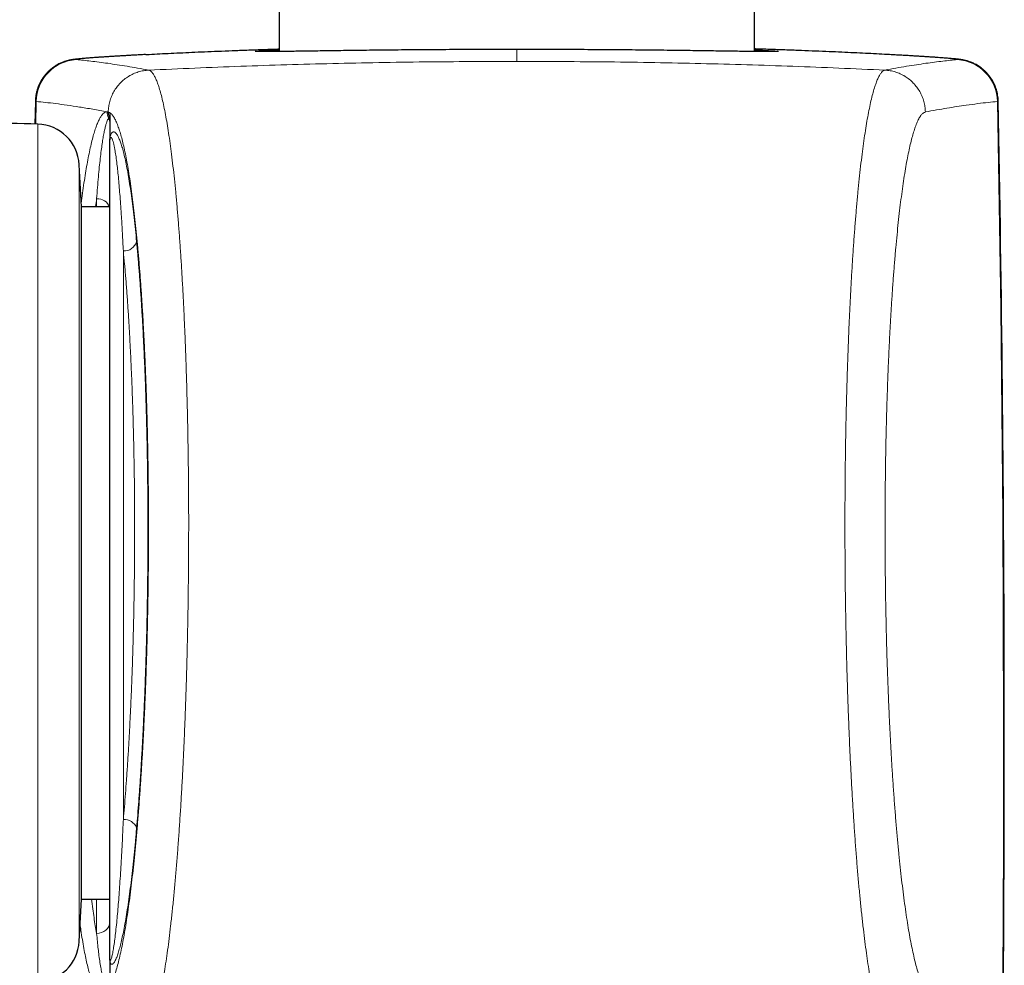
# Model space of a CAD drawing. Header units: millimetres. Extents: x 8 to 1162, y 12 to 2222.
# Tile 46 of 55: x 598 to 635, y 1863 to 1898. Entities that reach past the tile are written whole.
import ezdxf

# ---------------------------------------------------------------- set-up
doc = ezdxf.new("R2010")
doc.units = ezdxf.units.MM

msp = doc.modelspace()

# ---------------------------------------------------------------- linework, layer by layer
at = {"color": 7, "linetype": 'Continuous', "lineweight": 30}
for p, q in [((625.998, 1897.169), (625.998, 2186.859)), ((608.198, 2013.82), (608.198, 1897.169)), ((599.075, 1895.303), (599.059, 1894.454)), ((601.868, 1894.816), (601.868, 1893.9)), ((601.868, 1863.233), (601.868, 1893.84)), ((600.798, 1891.354), (600.715, 1892.935)), ((601.868, 1891.354), (600.798, 1891.354)), ((600.798, 1865.454), (600.798, 1891.354)), ((600.715, 1863.873), (600.798, 1865.454)), ((600.798, 1865.454), (601.868, 1865.454)), ((601.868, 1863.168), (601.868, 1862.24))]:
    msp.add_line(p, q, dxfattribs=at)
at = {"color": 8, "linetype": 'Continuous', "lineweight": 0}
for p, q in [((617.098, 1897.246), (617.098, 1896.799)), ((599.103, 1895.298), (599.087, 1894.453)), ((601.766, 1894.913), (601.802, 1894.907)), ((601.802, 1894.907), (601.809, 1894.905)), ((601.809, 1894.905), (601.865, 1894.875)), ((601.816, 1894.685), (601.834, 1894.721)), ((601.834, 1894.721), (601.837, 1894.728)), ((599.166, 1862.357), (599.166, 1894.451)), ((600.715, 1892.935), (600.715, 1891.574)), ((601.368, 1891.354), (601.368, 1891.66)), ((600.715, 1891.574), (600.715, 1863.873)), ((602.368, 1889.706), (602.368, 1868.431)), ((601.368, 1864.172), (601.368, 1865.454))]:
    msp.add_line(p, q, dxfattribs=at)
at = {"color": 8, "linetype": 'Continuous', "lineweight": 0, "flags": 128}
msp.add_lwpolyline([(635.093, 1895.298), (635.161, 1891.424), (635.216, 1887.549), (635.26, 1883.675), (635.291, 1879.801), (635.311, 1875.926), (635.319, 1872.051), (635.315, 1868.177), (635.299, 1864.302), (635.272, 1860.428), (635.232, 1856.553), (635.18, 1852.679)], dxfattribs=at)
at = {"color": 8, "linetype": 'Continuous', "lineweight": 0}
for centre, radius, start, end in [((600.702, 1895.268), 1.599, 93.3055, 178.9388), ((633.494, 1895.268), 1.599, 1.0612, 86.6945), ((602.268, 1894.903), 0.502, 178.9034, 205.7645), ((602.303, 1894.896), 0.501, 178.8298, 200.4776), ((602.31, 1894.894), 0.501, 178.7527, 199.3405), ((601.384, 1894.467), 0.484, 0.02, 26.8515), ((601.391, 1894.544), 0.477, 0.0146, 21.7401), ((601.393, 1894.56), 0.475, 0.0139, 20.6649), ((601.398, 1891.173), 0.488, 21.7295, 93.4816), ((602.397, 1890.194), 0.489, 266.5437, 343.1163), ((602.407, 1867.94), 0.492, 21.4656, 94.5636), ((601.394, 1864.646), 0.475, 266.8481, 356.456)]:
    msp.add_arc(centre, radius, start, end, dxfattribs=at)
at = {"color": 7, "linetype": 'Continuous', "lineweight": 30}
for centre, radius, start, end in [((-624.797, 1871.404), 1260.145, 359.13807, 1.086717), ((584.068, 1394.678), 500, 88.26968, 88.50403), ((599.117, 1892.851), 1.6, 3, 88.2697), ((599.117, 1863.956), 1.6, 271.7303, 357)]:
    msp.add_arc(centre, radius, start, end, dxfattribs=at)
for points, knots in [([(603.211, 1897.056), (603.222, 1897.057), (603.355, 1897.064), (603.632, 1897.078), (604.043, 1897.099), (604.476, 1897.12), (604.929, 1897.141), (605.408, 1897.161), (605.913, 1897.182), (606.442, 1897.203), (606.991, 1897.224), (607.554, 1897.244), (607.958, 1897.257), (608.175, 1897.264), (608.198, 1897.264)], [0, 0, 0, 0, 0.008315, 0.107477, 0.204085, 0.300776, 0.397467, 0.494075, 0.593483, 0.692983, 0.792482, 0.891891, 0.988748, 1, 1, 1, 1]), ([(607.678, 1897.204), (607.679, 1897.204), (607.726, 1897.207), (607.846, 1897.212), (608.016, 1897.221), (608.145, 1897.226), (608.198, 1897.228)], [0, 0, 0, 0, 0.0088741, 0.3772221, 0.746162, 1, 1, 1, 1]), ([(617.098, 1897.246), (616.925, 1897.246), (616.58, 1897.246), (616.053, 1897.245), (615.518, 1897.244), (614.978, 1897.241), (614.443, 1897.238), (613.916, 1897.235), (613.4, 1897.231), (612.897, 1897.227), (612.407, 1897.222), (611.931, 1897.217), (611.471, 1897.212), (611.029, 1897.206), (610.606, 1897.201), (610.204, 1897.195), (609.825, 1897.19), (609.468, 1897.185), (609.135, 1897.181), (608.826, 1897.176), (608.544, 1897.173), (608.289, 1897.17), (608.064, 1897.167), (607.886, 1897.166), (607.797, 1897.165), (607.762, 1897.165)], [0, 0, 0, 0, 0.04181, 0.08362, 0.12794, 0.172399, 0.216928, 0.261458, 0.305917, 0.350236, 0.394533, 0.43897, 0.483477, 0.527985, 0.572421, 0.616718, 0.660979, 0.70538, 0.749852, 0.794324, 0.838724, 0.882985, 0.927231, 0.971616, 1, 1, 1, 1]), ([(626.419, 1897.165), (626.389, 1897.165), (626.304, 1897.166), (626.132, 1897.167), (625.907, 1897.17), (625.652, 1897.173), (625.37, 1897.176), (625.061, 1897.181), (624.728, 1897.185), (624.371, 1897.19), (623.992, 1897.195), (623.59, 1897.201), (623.167, 1897.206), (622.724, 1897.212), (622.264, 1897.217), (621.789, 1897.222), (621.299, 1897.227), (620.796, 1897.231), (620.28, 1897.235), (619.753, 1897.238), (619.218, 1897.241), (618.677, 1897.244), (618.143, 1897.245), (617.616, 1897.246), (617.271, 1897.246), (617.098, 1897.246)], [0, 0, 0, 0, 0.024524, 0.069085, 0.113507, 0.157944, 0.202521, 0.247169, 0.291818, 0.336395, 0.380832, 0.425305, 0.469918, 0.514602, 0.559286, 0.603899, 0.648372, 0.692868, 0.737503, 0.78221, 0.826916, 0.871552, 0.916047, 0.958024, 1, 1, 1, 1]), ([(630.989, 1897.056), (630.977, 1897.057), (630.842, 1897.064), (630.563, 1897.078), (630.152, 1897.099), (629.72, 1897.12), (629.266, 1897.141), (628.788, 1897.161), (628.283, 1897.182), (627.753, 1897.203), (627.205, 1897.224), (626.641, 1897.244), (626.238, 1897.257), (626.021, 1897.264), (625.998, 1897.264)], [0, 0, 0, 0, 0.00962, 0.108651, 0.205132, 0.301695, 0.39826, 0.49474, 0.594018, 0.693387, 0.792755, 0.892034, 0.988763, 1, 1, 1, 1]), ([(625.998, 1897.228), (626.051, 1897.226), (626.18, 1897.221), (626.35, 1897.212), (626.472, 1897.206), (626.521, 1897.204), (626.524, 1897.203)], [0, 0, 0, 0, 0.249488, 0.612105, 0.97414, 1, 1, 1, 1]), ([(603.202, 1897.056), (603.181, 1897.055), (603.087, 1897.05), (602.928, 1897.041), (602.727, 1897.03), (602.535, 1897.019), (602.352, 1897.008), (602.176, 1896.998), (602.008, 1896.987), (601.848, 1896.977), (601.697, 1896.968), (601.553, 1896.958), (601.419, 1896.949), (601.292, 1896.94), (601.174, 1896.932), (601.064, 1896.923), (600.962, 1896.915), (600.867, 1896.907), (600.78, 1896.9), (600.696, 1896.892), (600.615, 1896.883), (600.547, 1896.875), (600.489, 1896.867), (600.448, 1896.861), (600.412, 1896.855), (600.376, 1896.848), (600.339, 1896.84), (600.3, 1896.831), (600.258, 1896.82), (600.214, 1896.807), (600.165, 1896.791), (600.111, 1896.772), (600.052, 1896.749), (599.987, 1896.719), (599.916, 1896.684), (599.84, 1896.64), (599.759, 1896.587), (599.677, 1896.526), (599.596, 1896.457), (599.517, 1896.38), (599.442, 1896.296), (599.373, 1896.206), (599.309, 1896.11), (599.253, 1896.01), (599.203, 1895.906), (599.161, 1895.798), (599.126, 1895.683), (599.099, 1895.562), (599.082, 1895.435), (599.074, 1895.349), (599.075, 1895.305), (599.075, 1895.303)], [0, 0, 0, 0, 0.010516, 0.046127, 0.081619, 0.116961, 0.152147, 0.187607, 0.223276, 0.258964, 0.294702, 0.330533, 0.366516, 0.402499, 0.438672, 0.47519, 0.512054, 0.549337, 0.58731, 0.626139, 0.668732, 0.714391, 0.738821, 0.75457, 0.767691, 0.778242, 0.787596, 0.795746, 0.803131, 0.810048, 0.816759, 0.823458, 0.830327, 0.837582, 0.845385, 0.853822, 0.862866, 0.872393, 0.882256, 0.892336, 0.902554, 0.912861, 0.923227, 0.933632, 0.944065, 0.954518, 0.964986, 0.976617, 0.988123, 0.999476, 1, 1, 1, 1]), ([(607.772, 1897.165), (607.748, 1897.165), (607.695, 1897.165), (607.624, 1897.165), (607.557, 1897.165), (607.501, 1897.165), (607.454, 1897.166), (607.42, 1897.167), (607.398, 1897.167), (607.386, 1897.168), (607.385, 1897.168), (607.385, 1897.168)], [0, 0, 0, 0, 0.106586, 0.237522, 0.367738, 0.496058, 0.623358, 0.747785, 0.849998, 0.93832, 1, 1, 1, 1]), ([(626.811, 1897.168), (626.811, 1897.168), (626.81, 1897.168), (626.8, 1897.167), (626.781, 1897.167), (626.752, 1897.166), (626.713, 1897.165), (626.663, 1897.165), (626.602, 1897.165), (626.532, 1897.165), (626.467, 1897.165), (626.423, 1897.165), (626.409, 1897.165)], [0, 0, 0, 0, 0.056053, 0.134386, 0.227182, 0.332428, 0.446783, 0.566889, 0.690141, 0.815006, 0.941204, 1, 1, 1, 1]), ([(635.12, 1895.303), (635.12, 1895.322), (635.12, 1895.381), (635.109, 1895.48), (635.09, 1895.598), (635.061, 1895.713), (635.025, 1895.824), (634.981, 1895.931), (634.931, 1896.033), (634.874, 1896.13), (634.812, 1896.222), (634.744, 1896.307), (634.672, 1896.386), (634.597, 1896.459), (634.52, 1896.525), (634.442, 1896.583), (634.366, 1896.634), (634.292, 1896.677), (634.222, 1896.713), (634.158, 1896.742), (634.1, 1896.766), (634.047, 1896.786), (633.999, 1896.802), (633.955, 1896.815), (633.914, 1896.826), (633.877, 1896.835), (633.841, 1896.843), (633.807, 1896.85), (633.774, 1896.857), (633.739, 1896.862), (633.702, 1896.868), (633.659, 1896.874), (633.6, 1896.881), (633.529, 1896.889), (633.445, 1896.897), (633.36, 1896.905), (633.268, 1896.912), (633.167, 1896.92), (633.056, 1896.929), (632.938, 1896.938), (632.813, 1896.947), (632.68, 1896.956), (632.538, 1896.965), (632.389, 1896.975), (632.231, 1896.985), (632.065, 1896.995), (631.89, 1897.006), (631.707, 1897.016), (631.516, 1897.027), (631.317, 1897.038), (631.145, 1897.048), (631.036, 1897.054), (630.998, 1897.056)], [0, 0, 0, 0, 0.005082, 0.016002, 0.0268, 0.037477, 0.048033, 0.058469, 0.068781, 0.078965, 0.089012, 0.098913, 0.108648, 0.11819, 0.127498, 0.13651, 0.145145, 0.153315, 0.160965, 0.168112, 0.174849, 0.181329, 0.187738, 0.194261, 0.201065, 0.208386, 0.21649, 0.225694, 0.236146, 0.24913, 0.265028, 0.285397, 0.313385, 0.359615, 0.400133, 0.43825, 0.474508, 0.51291, 0.550596, 0.587683, 0.624301, 0.660473, 0.696203, 0.732103, 0.767872, 0.803578, 0.839265, 0.874969, 0.910732, 0.946072, 0.981532, 1, 1, 1, 1]), ([(601.865, 1894.875), (601.866, 1894.874), (601.866, 1894.867), (601.868, 1894.848), (601.868, 1894.826), (601.868, 1894.816)], [0, 0, 0, 0, 0.066651, 0.551887, 1, 1, 1, 1]), ([(601.868, 1893.84), (601.868, 1893.841), (601.868, 1893.849), (601.868, 1893.868), (601.868, 1893.889), (601.868, 1893.9)], [0, 0, 0, 0, 0.067259, 0.550096, 1, 1, 1, 1]), ([(601.868, 1863.168), (601.868, 1863.18), (601.868, 1863.203), (601.868, 1863.223), (601.868, 1863.231), (601.868, 1863.233)], [0, 0, 0, 0, 0.5005167, 0.9331774, 1, 1, 1, 1])]:
    msp.add_open_spline(points, degree=3, knots=knots, dxfattribs=at)
at = {"color": 8, "linetype": 'Continuous', "lineweight": 0}
for points, knots in [([(607.762, 1897.165), (607.741, 1897.165), (607.662, 1897.164), (607.557, 1897.164), (607.445, 1897.165), (607.367, 1897.167), (607.319, 1897.169), (607.302, 1897.173), (607.316, 1897.177), (607.36, 1897.183), (607.435, 1897.189), (607.538, 1897.196), (607.632, 1897.201), (607.678, 1897.204)], [0, 0, 0, 0, 0.035045, 0.131976, 0.228752, 0.325224, 0.421728, 0.518538, 0.615504, 0.71247, 0.80928, 0.905785, 1, 1, 1, 1]), ([(626.524, 1897.203), (626.568, 1897.201), (626.659, 1897.196), (626.76, 1897.189), (626.836, 1897.183), (626.88, 1897.177), (626.894, 1897.173), (626.877, 1897.169), (626.829, 1897.167), (626.75, 1897.165), (626.639, 1897.164), (626.529, 1897.164), (626.445, 1897.165), (626.419, 1897.165)], [0, 0, 0, 0, 0.0892696, 0.1853857, 0.281806, 0.3783812, 0.4749562, 0.5713763, 0.6674923, 0.7635752, 0.8599617, 0.956503, 1, 1, 1, 1]), ([(600.61, 1896.865), (600.6, 1896.866), (600.579, 1896.868), (600.586, 1896.873), (600.618, 1896.88), (600.68, 1896.888), (600.772, 1896.898), (600.894, 1896.909), (601.046, 1896.921), (601.226, 1896.935), (601.431, 1896.95), (601.663, 1896.965), (601.92, 1896.982), (602.206, 1897), (602.522, 1897.018), (602.856, 1897.037), (603.096, 1897.05), (603.211, 1897.056)], [0, 0, 0, 0, 0.066085, 0.132228, 0.19837, 0.264455, 0.33248, 0.400567, 0.468654, 0.536679, 0.602822, 0.669022, 0.735223, 0.801366, 0.869438, 0.937573, 1, 1, 1, 1]), ([(603.32, 1896.474), (603.18, 1896.499), (602.899, 1896.55), (602.506, 1896.617), (602.133, 1896.676), (601.783, 1896.728), (601.455, 1896.773), (601.15, 1896.811), (600.866, 1896.842), (600.695, 1896.857), (600.61, 1896.865)], [0, 0, 0, 0, 0.124971, 0.249944, 0.374917, 0.499888, 0.624915, 0.749944, 0.874973, 1, 1, 1, 1]), ([(630.876, 1896.474), (631.016, 1896.499), (631.297, 1896.55), (631.69, 1896.617), (632.063, 1896.676), (632.413, 1896.728), (632.74, 1896.773), (633.046, 1896.811), (633.33, 1896.842), (633.501, 1896.857), (633.586, 1896.865)], [0, 0, 0, 0, 0.124971, 0.249944, 0.374917, 0.499888, 0.624915, 0.749944, 0.874973, 1, 1, 1, 1]), ([(633.586, 1896.865), (633.596, 1896.866), (633.616, 1896.868), (633.61, 1896.873), (633.578, 1896.88), (633.516, 1896.888), (633.424, 1896.898), (633.302, 1896.909), (633.15, 1896.921), (632.97, 1896.935), (632.764, 1896.95), (632.533, 1896.965), (632.276, 1896.982), (631.99, 1897), (631.674, 1897.018), (631.341, 1897.037), (631.103, 1897.05), (630.989, 1897.056)], [0, 0, 0, 0, 0.0661447, 0.1323473, 0.1985498, 0.2646946, 0.3327805, 0.4009294, 0.4690783, 0.5371644, 0.6033672, 0.6696276, 0.7358882, 0.8020912, 0.8702252, 0.9384217, 1, 1, 1, 1]), ([(600.547, 1851.152), (600.635, 1851.558), (600.81, 1852.37), (601.109, 1853.588), (601.447, 1854.854), (601.831, 1856.168), (602.264, 1857.531), (602.734, 1858.889), (603.142, 1860.009), (603.428, 1860.714), (603.556, 1861.07), (603.626, 1861.326), (603.696, 1861.619), (603.768, 1861.953), (603.838, 1862.325), (603.905, 1862.718), (603.967, 1863.124), (604.026, 1863.539), (604.083, 1863.98), (604.139, 1864.451), (604.194, 1864.951), (604.249, 1865.48), (604.301, 1866.033), (604.35, 1866.604), (604.397, 1867.19), (604.442, 1867.79), (604.484, 1868.409), (604.525, 1869.052), (604.563, 1869.718), (604.6, 1870.407), (604.633, 1871.11), (604.664, 1871.819), (604.692, 1872.531), (604.716, 1873.245), (604.738, 1873.969), (604.758, 1874.707), (604.774, 1875.459), (604.788, 1876.224), (604.799, 1876.993), (604.807, 1877.756), (604.812, 1878.511), (604.814, 1879.259), (604.814, 1880.005), (604.81, 1880.756), (604.803, 1881.509), (604.793, 1882.264), (604.781, 1883.013), (604.765, 1883.745), (604.747, 1884.461), (604.726, 1885.159), (604.703, 1885.846), (604.677, 1886.527), (604.648, 1887.199), (604.616, 1887.862), (604.581, 1888.508), (604.545, 1889.129), (604.506, 1889.727), (604.465, 1890.3), (604.422, 1890.852), (604.377, 1891.389), (604.329, 1891.907), (604.279, 1892.406), (604.227, 1892.879), (604.173, 1893.323), (604.119, 1893.736), (604.063, 1894.121), (604.005, 1894.478), (603.946, 1894.811), (603.885, 1895.118), (603.823, 1895.396), (603.759, 1895.644), (603.696, 1895.857), (603.633, 1896.035), (603.571, 1896.181), (603.509, 1896.299), (603.446, 1896.388), (603.383, 1896.45), (603.341, 1896.466), (603.32, 1896.474)], [0, 0, 0, 0, 0.054626, 0.109253, 0.163879, 0.225108, 0.286339, 0.347569, 0.408799, 0.436036, 0.44514, 0.454249, 0.463352, 0.472633, 0.48192, 0.491202, 0.499361, 0.507528, 0.515694, 0.523854, 0.532249, 0.540652, 0.549055, 0.55745, 0.565614, 0.573784, 0.581954, 0.590118, 0.598521, 0.606932, 0.615343, 0.623746, 0.631865, 0.639991, 0.648117, 0.656235, 0.664592, 0.672956, 0.68132, 0.689676, 0.697764, 0.705859, 0.713953, 0.722041, 0.730364, 0.738694, 0.747025, 0.755348, 0.763427, 0.771513, 0.779599, 0.787677, 0.79599, 0.80431, 0.812631, 0.820943, 0.829037, 0.837137, 0.845238, 0.853331, 0.861657, 0.869991, 0.878324, 0.88665, 0.894785, 0.902927, 0.911069, 0.919204, 0.927573, 0.93595, 0.944327, 0.952697, 0.96057, 0.968456, 0.976349, 0.984241, 0.992127, 1, 1, 1, 1]), ([(601.802, 1894.906), (601.806, 1894.973), (601.814, 1895.106), (601.857, 1895.303), (601.922, 1895.493), (602.01, 1895.673), (602.121, 1895.84), (602.251, 1895.993), (602.399, 1896.128), (602.563, 1896.243), (602.739, 1896.338), (602.926, 1896.408), (603.121, 1896.457), (603.253, 1896.468), (603.32, 1896.474)], [0, 0, 0, 0, 0.083333, 0.166666, 0.25, 0.333333, 0.416666, 0.499999, 0.583333, 0.666666, 0.75, 0.833333, 0.916667, 1, 1, 1, 1]), ([(633.649, 1851.152), (633.561, 1851.558), (633.386, 1852.37), (633.087, 1853.588), (632.749, 1854.854), (632.365, 1856.168), (631.931, 1857.531), (631.462, 1858.889), (631.054, 1860.009), (630.768, 1860.714), (630.64, 1861.07), (630.57, 1861.326), (630.5, 1861.619), (630.428, 1861.953), (630.358, 1862.325), (630.291, 1862.718), (630.229, 1863.124), (630.17, 1863.539), (630.113, 1863.98), (630.057, 1864.451), (630.001, 1864.951), (629.947, 1865.48), (629.895, 1866.033), (629.845, 1866.604), (629.798, 1867.19), (629.754, 1867.79), (629.711, 1868.409), (629.671, 1869.052), (629.632, 1869.718), (629.596, 1870.407), (629.562, 1871.11), (629.532, 1871.819), (629.504, 1872.531), (629.48, 1873.245), (629.457, 1873.969), (629.438, 1874.707), (629.421, 1875.459), (629.407, 1876.224), (629.396, 1876.993), (629.388, 1877.756), (629.384, 1878.511), (629.381, 1879.259), (629.382, 1880.005), (629.386, 1880.756), (629.393, 1881.509), (629.402, 1882.264), (629.415, 1883.013), (629.431, 1883.745), (629.449, 1884.461), (629.469, 1885.159), (629.493, 1885.846), (629.519, 1886.527), (629.548, 1887.199), (629.58, 1887.862), (629.614, 1888.508), (629.651, 1889.129), (629.69, 1889.727), (629.731, 1890.3), (629.773, 1890.852), (629.819, 1891.389), (629.866, 1891.907), (629.917, 1892.406), (629.969, 1892.879), (630.022, 1893.323), (630.077, 1893.736), (630.133, 1894.121), (630.19, 1894.478), (630.25, 1894.811), (630.31, 1895.118), (630.373, 1895.396), (630.437, 1895.644), (630.5, 1895.857), (630.563, 1896.035), (630.625, 1896.181), (630.687, 1896.299), (630.75, 1896.388), (630.813, 1896.45), (630.855, 1896.466), (630.876, 1896.474)], [0, 0, 0, 0, 0.0546261, 0.1092525, 0.1638786, 0.225108, 0.2863385, 0.3475691, 0.4087985, 0.4360361, 0.4451403, 0.4542487, 0.4633518, 0.4726333, 0.4819201, 0.4912017, 0.4993611, 0.5075276, 0.5156941, 0.5238535, 0.532249, 0.540652, 0.5490551, 0.5574505, 0.5656137, 0.5737841, 0.5819544, 0.5901176, 0.5985209, 0.6069319, 0.615343, 0.6237464, 0.6318652, 0.639991, 0.6481167, 0.6562353, 0.6645917, 0.6729557, 0.6813199, 0.6896763, 0.697764, 0.7058587, 0.7139533, 0.7220409, 0.7303638, 0.7386944, 0.747025, 0.7553481, 0.7634271, 0.7715129, 0.7795987, 0.7876775, 0.7959901, 0.8043102, 0.8126305, 0.8209432, 0.8290368, 0.8371372, 0.8452376, 0.8533311, 0.8616571, 0.8699907, 0.8783244, 0.8866505, 0.8947854, 0.9029273, 0.9110692, 0.9192042, 0.9275735, 0.9359504, 0.9443274, 0.9526968, 0.9605702, 0.9684563, 0.9763487, 0.9842409, 0.9921268, 1, 1, 1, 1]), ([(632.393, 1894.906), (632.39, 1894.973), (632.382, 1895.106), (632.339, 1895.303), (632.274, 1895.493), (632.185, 1895.673), (632.075, 1895.84), (631.945, 1895.993), (631.797, 1896.128), (631.633, 1896.243), (631.456, 1896.338), (631.269, 1896.408), (631.075, 1896.457), (630.942, 1896.468), (630.876, 1896.474)], [0, 0, 0, 0, 0.083333, 0.166666, 0.25, 0.333333, 0.416666, 0.499999, 0.583333, 0.666666, 0.75, 0.833333, 0.916667, 1, 1, 1, 1]), ([(599.078, 1895.303), (599.077, 1895.303), (599.073, 1895.3), (599.09, 1895.299), (599.103, 1895.298)], [0, 0, 0, 0, 0.237408, 1, 1, 1, 1]), ([(599.103, 1895.298), (599.216, 1895.288), (599.442, 1895.267), (599.83, 1895.221), (600.254, 1895.164), (600.718, 1895.094), (601.217, 1895.012), (601.583, 1894.946), (601.766, 1894.913)], [0, 0, 0, 0, 0.16663, 0.333262, 0.499892, 0.666594, 0.833298, 1, 1, 1, 1]), ([(635.093, 1895.298), (634.979, 1895.287), (634.75, 1895.267), (634.357, 1895.22), (633.964, 1895.167), (633.576, 1895.109), (633.205, 1895.049), (632.813, 1894.982), (632.533, 1894.932), (632.393, 1894.906)], [0, 0, 0, 0, 0.166629, 0.33326, 0.499889, 0.624916, 0.749945, 0.874973, 1, 1, 1, 1]), ([(635.118, 1895.303), (635.119, 1895.303), (635.123, 1895.3), (635.106, 1895.299), (635.093, 1895.298)], [0, 0, 0, 0, 0.237395, 1, 1, 1, 1]), ([(601.809, 1894.905), (601.834, 1894.894), (601.884, 1894.874), (601.959, 1894.796), (602.034, 1894.684), (602.107, 1894.534), (602.177, 1894.357), (602.244, 1894.157), (602.306, 1893.938), (602.367, 1893.693), (602.428, 1893.419), (602.489, 1893.115), (602.548, 1892.781), (602.606, 1892.421), (602.662, 1892.04), (602.716, 1891.64), (602.767, 1891.221), (602.816, 1890.78), (602.864, 1890.314), (602.911, 1889.822), (602.956, 1889.304), (602.998, 1888.767), (603.038, 1888.217), (603.075, 1887.655), (603.109, 1887.082), (603.14, 1886.495), (603.17, 1885.889), (603.197, 1885.263), (603.221, 1884.618), (603.243, 1883.962), (603.262, 1883.303), (603.277, 1882.641), (603.29, 1881.977), (603.3, 1881.308), (603.307, 1880.627), (603.311, 1879.935), (603.312, 1879.234), (603.31, 1878.531), (603.305, 1877.834), (603.298, 1877.144), (603.287, 1876.462), (603.273, 1875.783), (603.257, 1875.103), (603.237, 1874.421), (603.215, 1873.741), (603.189, 1873.069), (603.161, 1872.412), (603.13, 1871.771), (603.097, 1871.147), (603.062, 1870.535), (603.024, 1869.932), (602.983, 1869.337), (602.939, 1868.755), (602.893, 1868.19), (602.845, 1867.649), (602.795, 1867.133), (602.744, 1866.641), (602.691, 1866.17), (602.636, 1865.716), (602.579, 1865.28), (602.52, 1864.864), (602.459, 1864.473), (602.397, 1864.108), (602.334, 1863.77), (602.27, 1863.459), (602.205, 1863.175), (602.139, 1862.919), (602.072, 1862.69), (602.003, 1862.487), (601.934, 1862.302), (601.865, 1862.129), (601.796, 1861.962), (601.575, 1861.401), (601.215, 1860.425), (600.743, 1859.065), (600.307, 1857.7), (599.921, 1856.385), (599.581, 1855.117), (599.28, 1853.899), (599.104, 1853.086), (599.015, 1852.679)], [0, 0, 0, 0, 0.008926, 0.017868, 0.026814, 0.035755, 0.044682, 0.052496, 0.060317, 0.068138, 0.075953, 0.083992, 0.092039, 0.100085, 0.108125, 0.115897, 0.123676, 0.131455, 0.139227, 0.147223, 0.155227, 0.16323, 0.171226, 0.178982, 0.186744, 0.194506, 0.202262, 0.210242, 0.21823, 0.226218, 0.234198, 0.241961, 0.249731, 0.257501, 0.265263, 0.273253, 0.28125, 0.289247, 0.297236, 0.30503, 0.312829, 0.320629, 0.328422, 0.336444, 0.344474, 0.352503, 0.360525, 0.368363, 0.376208, 0.384053, 0.391891, 0.39996, 0.408036, 0.416112, 0.42418, 0.432019, 0.439865, 0.44771, 0.455549, 0.463615, 0.471687, 0.47976, 0.487825, 0.495873, 0.503932, 0.511995, 0.520054, 0.528102, 0.536389, 0.544679, 0.552972, 0.561268, 0.56956, 0.634031, 0.698503, 0.762975, 0.827446, 0.884964, 0.942482, 1, 1, 1, 1]), ([(600.791, 1891.491), (600.807, 1891.618), (600.841, 1891.881), (600.894, 1892.255), (600.95, 1892.616), (601.008, 1892.956), (601.068, 1893.273), (601.13, 1893.566), (601.193, 1893.832), (601.255, 1894.065), (601.317, 1894.267), (601.379, 1894.439), (601.442, 1894.585), (601.505, 1894.706), (601.569, 1894.8), (601.635, 1894.867), (601.7, 1894.908), (601.744, 1894.911), (601.766, 1894.913)], [0, 0, 0, 0, 0.0576236, 0.1204803, 0.183337, 0.2461397, 0.3107513, 0.3754215, 0.4400918, 0.5047035, 0.5657657, 0.6268773, 0.6879889, 0.7490512, 0.8117617, 0.8745256, 0.9372894, 1, 1, 1, 1]), ([(601.368, 1891.66), (601.379, 1891.803), (601.4, 1892.09), (601.434, 1892.481), (601.469, 1892.843), (601.504, 1893.172), (601.539, 1893.465), (601.575, 1893.723), (601.61, 1893.947), (601.646, 1894.141), (601.682, 1894.307), (601.716, 1894.437), (601.749, 1894.535), (601.779, 1894.611), (601.801, 1894.657), (601.814, 1894.681), (601.816, 1894.685)], [0, 0, 0, 0, 0.080789, 0.161703, 0.242662, 0.323582, 0.404377, 0.481842, 0.559401, 0.637, 0.714577, 0.792058, 0.856612, 0.921182, 0.985748, 1, 1, 1, 1]), ([(601.837, 1894.728), (601.842, 1894.738), (601.848, 1894.752), (601.856, 1894.778), (601.861, 1894.797), (601.864, 1894.818), (601.865, 1894.837), (601.865, 1894.85), (601.866, 1894.858), (601.866, 1894.867), (601.866, 1894.873), (601.865, 1894.875)], [0, 0, 0, 0, 0.455541, 0.621794, 0.788528, 0.898832, 0.942709, 0.959007, 0.97313, 0.986129, 1, 1, 1, 1]), ([(632.393, 1894.906), (632.368, 1894.897), (632.317, 1894.878), (632.241, 1894.801), (632.165, 1894.688), (632.09, 1894.538), (632.019, 1894.358), (631.952, 1894.157), (631.89, 1893.938), (631.828, 1893.693), (631.767, 1893.419), (631.707, 1893.115), (631.648, 1892.781), (631.59, 1892.421), (631.534, 1892.04), (631.48, 1891.64), (631.429, 1891.221), (631.379, 1890.78), (631.331, 1890.314), (631.285, 1889.822), (631.24, 1889.304), (631.198, 1888.767), (631.158, 1888.217), (631.121, 1887.655), (631.087, 1887.082), (631.055, 1886.495), (631.026, 1885.889), (630.999, 1885.263), (630.974, 1884.618), (630.953, 1883.962), (630.934, 1883.303), (630.918, 1882.641), (630.906, 1881.977), (630.896, 1881.308), (630.889, 1880.627), (630.885, 1879.935), (630.883, 1879.234), (630.885, 1878.531), (630.89, 1877.834), (630.898, 1877.144), (630.909, 1876.462), (630.922, 1875.783), (630.939, 1875.103), (630.958, 1874.421), (630.981, 1873.741), (631.007, 1873.069), (631.035, 1872.412), (631.065, 1871.771), (631.098, 1871.147), (631.134, 1870.535), (631.172, 1869.932), (631.213, 1869.337), (631.257, 1868.755), (631.303, 1868.19), (631.351, 1867.649), (631.401, 1867.133), (631.452, 1866.641), (631.504, 1866.17), (631.559, 1865.716), (631.617, 1865.28), (631.676, 1864.864), (631.736, 1864.473), (631.798, 1864.108), (631.861, 1863.77), (631.926, 1863.459), (631.991, 1863.175), (632.057, 1862.919), (632.124, 1862.69), (632.193, 1862.487), (632.262, 1862.302), (632.331, 1862.129), (632.4, 1861.962), (632.621, 1861.401), (632.981, 1860.425), (633.453, 1859.065), (633.889, 1857.7), (634.275, 1856.385), (634.615, 1855.117), (634.916, 1853.899), (635.092, 1853.086), (635.18, 1852.679)], [0, 0, 0, 0, 0.00908, 0.018176, 0.027277, 0.036373, 0.045454, 0.053262, 0.061077, 0.068891, 0.076699, 0.084732, 0.092772, 0.100813, 0.108846, 0.116612, 0.124384, 0.132157, 0.139923, 0.147913, 0.155909, 0.163906, 0.171896, 0.179645, 0.187401, 0.195157, 0.202906, 0.21088, 0.218862, 0.226843, 0.234817, 0.242574, 0.250337, 0.2581, 0.265857, 0.27384, 0.28183, 0.289821, 0.297804, 0.305591, 0.313385, 0.321178, 0.328965, 0.336981, 0.345003, 0.353026, 0.361042, 0.368874, 0.376712, 0.384551, 0.392383, 0.400445, 0.408514, 0.416584, 0.424646, 0.432478, 0.440317, 0.448157, 0.455989, 0.464048, 0.472114, 0.48018, 0.488239, 0.49628, 0.504333, 0.512389, 0.520442, 0.528483, 0.536764, 0.545047, 0.553334, 0.561622, 0.569908, 0.634327, 0.698746, 0.763166, 0.827585, 0.885056, 0.942528, 1, 1, 1, 1]), ([(601.868, 1893.9), (601.868, 1893.9), (601.869, 1893.913), (601.872, 1893.947), (601.88, 1893.993), (601.89, 1894.036), (601.906, 1894.079), (601.926, 1894.118), (601.955, 1894.149), (601.988, 1894.167), (602.025, 1894.164), (602.062, 1894.141), (602.107, 1894.096), (602.158, 1894.019), (602.217, 1893.897), (602.274, 1893.745), (602.331, 1893.564), (602.388, 1893.349), (602.446, 1893.098), (602.505, 1892.809), (602.562, 1892.49), (602.617, 1892.144), (602.671, 1891.772), (602.723, 1891.376), (602.772, 1890.957), (602.82, 1890.518), (602.85, 1890.207), (602.865, 1890.052)], [0, 0, 0, 0, 0.0002098, 0.0039259, 0.011435, 0.0218871, 0.0323733, 0.0532204, 0.0740895, 0.1071912, 0.140344, 0.1735271, 0.2066701, 0.259841, 0.3131112, 0.3664351, 0.4197433, 0.4729461, 0.5315885, 0.5903578, 0.6491993, 0.7080502, 0.766841, 0.8254978, 0.8836551, 0.9418414, 1, 1, 1, 1]), ([(602.368, 1889.706), (602.362, 1889.819), (602.351, 1890.046), (602.334, 1890.372), (602.315, 1890.687), (602.295, 1891.025), (602.271, 1891.379), (602.244, 1891.742), (602.217, 1892.084), (602.188, 1892.403), (602.159, 1892.697), (602.127, 1892.975), (602.094, 1893.231), (602.062, 1893.436), (602.034, 1893.59), (602.01, 1893.705), (601.987, 1893.793), (601.967, 1893.858), (601.948, 1893.904), (601.929, 1893.937), (601.913, 1893.953), (601.898, 1893.955), (601.888, 1893.947), (601.881, 1893.933), (601.875, 1893.917), (601.872, 1893.898), (601.87, 1893.88), (601.869, 1893.868), (601.868, 1893.859), (601.868, 1893.851), (601.868, 1893.844), (601.868, 1893.841), (601.868, 1893.84), (601.868, 1893.84)], [0, 0, 0, 0, 0.043508, 0.087015, 0.130698, 0.174381, 0.232606, 0.290858, 0.349082, 0.408333, 0.467614, 0.526863, 0.593179, 0.659493, 0.704229, 0.748981, 0.793714, 0.826829, 0.859944, 0.893231, 0.926514, 0.947086, 0.9677, 0.977556, 0.987456, 0.993796, 0.996443, 0.997412, 0.998246, 0.998989, 0.999732, 0.999902, 1, 1, 1, 1]), ([(601.368, 1891.66), (601.354, 1891.564), (601.339, 1891.464), (601.325, 1891.357), (601.324, 1891.354)], [0, 0, 0, 0, 0.968307, 1, 1, 1, 1]), ([(602.865, 1890.052), (602.88, 1889.889), (602.91, 1889.563), (602.952, 1889.049), (602.992, 1888.518), (603.031, 1887.964), (603.067, 1887.388), (603.101, 1886.79), (603.132, 1886.176), (603.161, 1885.555), (603.186, 1884.926), (603.209, 1884.292), (603.228, 1883.648), (603.246, 1882.988), (603.26, 1882.314), (603.272, 1881.626), (603.28, 1880.932), (603.286, 1880.241), (603.288, 1879.554), (603.288, 1878.872), (603.285, 1878.189), (603.279, 1877.5), (603.269, 1876.806), (603.257, 1876.108), (603.242, 1875.414), (603.224, 1874.733), (603.203, 1874.065), (603.18, 1873.41), (603.154, 1872.765), (603.125, 1872.123), (603.093, 1871.486), (603.059, 1870.856), (603.022, 1870.239), (602.984, 1869.66), (602.945, 1869.118), (602.906, 1868.61), (602.879, 1868.283), (602.865, 1868.12)], [0, 0, 0, 0, 0.02844, 0.056904, 0.085368, 0.113808, 0.143071, 0.172361, 0.20165, 0.230913, 0.259355, 0.287822, 0.316289, 0.344731, 0.374003, 0.403302, 0.432601, 0.461873, 0.490241, 0.518634, 0.547027, 0.575396, 0.604589, 0.633809, 0.663029, 0.692223, 0.720572, 0.748945, 0.777319, 0.805668, 0.834836, 0.86403, 0.893224, 0.922392, 0.948258, 0.974134, 1, 1, 1, 1]), ([(602.368, 1868.431), (602.382, 1868.589), (602.409, 1868.906), (602.448, 1869.398), (602.486, 1869.919), (602.524, 1870.469), (602.56, 1871.05), (602.594, 1871.644), (602.625, 1872.254), (602.655, 1872.882), (602.681, 1873.526), (602.706, 1874.179), (602.726, 1874.833), (602.744, 1875.487), (602.759, 1876.141), (602.772, 1876.799), (602.781, 1877.465), (602.788, 1878.14), (602.791, 1878.822), (602.792, 1879.503), (602.789, 1880.176), (602.784, 1880.84), (602.776, 1881.494), (602.764, 1882.143), (602.75, 1882.791), (602.733, 1883.438), (602.713, 1884.082), (602.69, 1884.716), (602.664, 1885.332), (602.636, 1885.929), (602.606, 1886.508), (602.573, 1887.073), (602.537, 1887.629), (602.499, 1888.173), (602.458, 1888.704), (602.414, 1889.218), (602.383, 1889.543), (602.368, 1889.706)], [0, 0, 0, 0, 0.025869, 0.051747, 0.077616, 0.105965, 0.134339, 0.162713, 0.191063, 0.220231, 0.249425, 0.27862, 0.307788, 0.336154, 0.364545, 0.392936, 0.421302, 0.450493, 0.479712, 0.50893, 0.538121, 0.566561, 0.595026, 0.623491, 0.651931, 0.681202, 0.710501, 0.739799, 0.76907, 0.797511, 0.825977, 0.854442, 0.882883, 0.912149, 0.941442, 0.970734, 1, 1, 1, 1]), ([(601.868, 1863.233), (601.868, 1863.229), (601.868, 1863.225), (601.868, 1863.217), (601.868, 1863.211), (601.869, 1863.199), (601.871, 1863.186), (601.874, 1863.173), (601.879, 1863.164), (601.887, 1863.165), (601.899, 1863.182), (601.915, 1863.219), (601.933, 1863.28), (601.951, 1863.355), (601.969, 1863.442), (601.993, 1863.572), (602.023, 1863.76), (602.058, 1864.023), (602.093, 1864.322), (602.126, 1864.644), (602.157, 1864.983), (602.186, 1865.334), (602.215, 1865.711), (602.243, 1866.114), (602.27, 1866.541), (602.296, 1866.978), (602.32, 1867.422), (602.344, 1867.899), (602.359, 1868.243), (602.368, 1868.431)], [0, 0, 0, 0, 0.000955, 0.001202, 0.002015, 0.002785, 0.005246, 0.009333, 0.017756, 0.03355, 0.049362, 0.081318, 0.113543, 0.145771, 0.178167, 0.210564, 0.275095, 0.339629, 0.404914, 0.470201, 0.528741, 0.587311, 0.645852, 0.705443, 0.765064, 0.824655, 0.879365, 0.934162, 1, 1, 1, 1]), ([(602.865, 1868.12), (602.85, 1867.948), (602.82, 1867.604), (602.772, 1867.112), (602.722, 1866.638), (602.67, 1866.184), (602.616, 1865.752), (602.56, 1865.344), (602.503, 1864.962), (602.444, 1864.607), (602.386, 1864.294), (602.329, 1864.021), (602.274, 1863.783), (602.218, 1863.572), (602.162, 1863.388), (602.112, 1863.254), (602.068, 1863.158), (602.032, 1863.093), (601.996, 1863.044), (601.965, 1863.022), (601.94, 1863.014), (601.922, 1863.015), (601.903, 1863.031), (601.888, 1863.063), (601.876, 1863.103), (601.871, 1863.138), (601.869, 1863.161), (601.868, 1863.168)], [0, 0, 0, 0, 0.058475, 0.116978, 0.175452, 0.234431, 0.293544, 0.352719, 0.411883, 0.470975, 0.529938, 0.581704, 0.633566, 0.685443, 0.737271, 0.789008, 0.821252, 0.853529, 0.885783, 0.917995, 0.934242, 0.950543, 0.966753, 0.982876, 0.992265, 0.997383, 1, 1, 1, 1]), ([(601.176, 1865.454), (601.191, 1865.332), (601.222, 1865.092), (601.27, 1864.763), (601.318, 1864.455), (601.351, 1864.266), (601.368, 1864.172)], [0, 0, 0, 0, 0.258285, 0.505494, 0.752791, 1, 1, 1, 1]), ([(601.865, 1862.176), (601.841, 1862.132), (601.791, 1862.046), (601.72, 1861.964), (601.65, 1861.914), (601.584, 1861.896), (601.518, 1861.906), (601.452, 1861.945), (601.385, 1862.014), (601.319, 1862.114), (601.254, 1862.244), (601.19, 1862.402), (601.127, 1862.588), (601.067, 1862.799), (601.007, 1863.038), (600.948, 1863.306), (600.89, 1863.604), (600.833, 1863.933), (600.786, 1864.234), (600.758, 1864.434), (600.748, 1864.507)], [0, 0, 0, 0, 0.061876, 0.123753, 0.179251, 0.234798, 0.290344, 0.345843, 0.402953, 0.460115, 0.517277, 0.574387, 0.629873, 0.685408, 0.740942, 0.796429, 0.853535, 0.910694, 0.967853, 1, 1, 1, 1]), ([(601.865, 1862.176), (601.865, 1862.178), (601.866, 1862.182), (601.866, 1862.19), (601.866, 1862.198), (601.865, 1862.207), (601.864, 1862.219), (601.862, 1862.235), (601.859, 1862.245), (601.851, 1862.257), (601.832, 1862.255), (601.804, 1862.241), (601.767, 1862.229), (601.728, 1862.246), (601.689, 1862.293), (601.649, 1862.374), (601.609, 1862.491), (601.57, 1862.646), (601.532, 1862.839), (601.493, 1863.07), (601.458, 1863.322), (601.426, 1863.591), (601.397, 1863.866), (601.377, 1864.07), (601.368, 1864.172)], [0, 0, 0, 0, 0.000549, 0.001329, 0.002114, 0.002921, 0.004793, 0.008055, 0.017224, 0.02644, 0.055972, 0.123875, 0.191773, 0.26831, 0.344908, 0.421489, 0.498003, 0.57533, 0.652741, 0.730148, 0.807469, 0.871638, 0.935832, 1, 1, 1, 1])]:
    msp.add_open_spline(points, degree=3, knots=knots, dxfattribs=at)
for points in [[(603.32, 1896.474), (604.468, 1896.524), (606.763, 1896.625), (610.207, 1896.724), (613.652, 1896.788), (615.949, 1896.795), (617.098, 1896.799)], [(630.876, 1896.474), (629.728, 1896.524), (627.433, 1896.625), (623.989, 1896.724), (620.544, 1896.788), (618.246, 1896.795), (617.098, 1896.799)]]:
    msp.add_open_spline(points, degree=3, dxfattribs=at)

doc.saveas('drawing.dxf')
